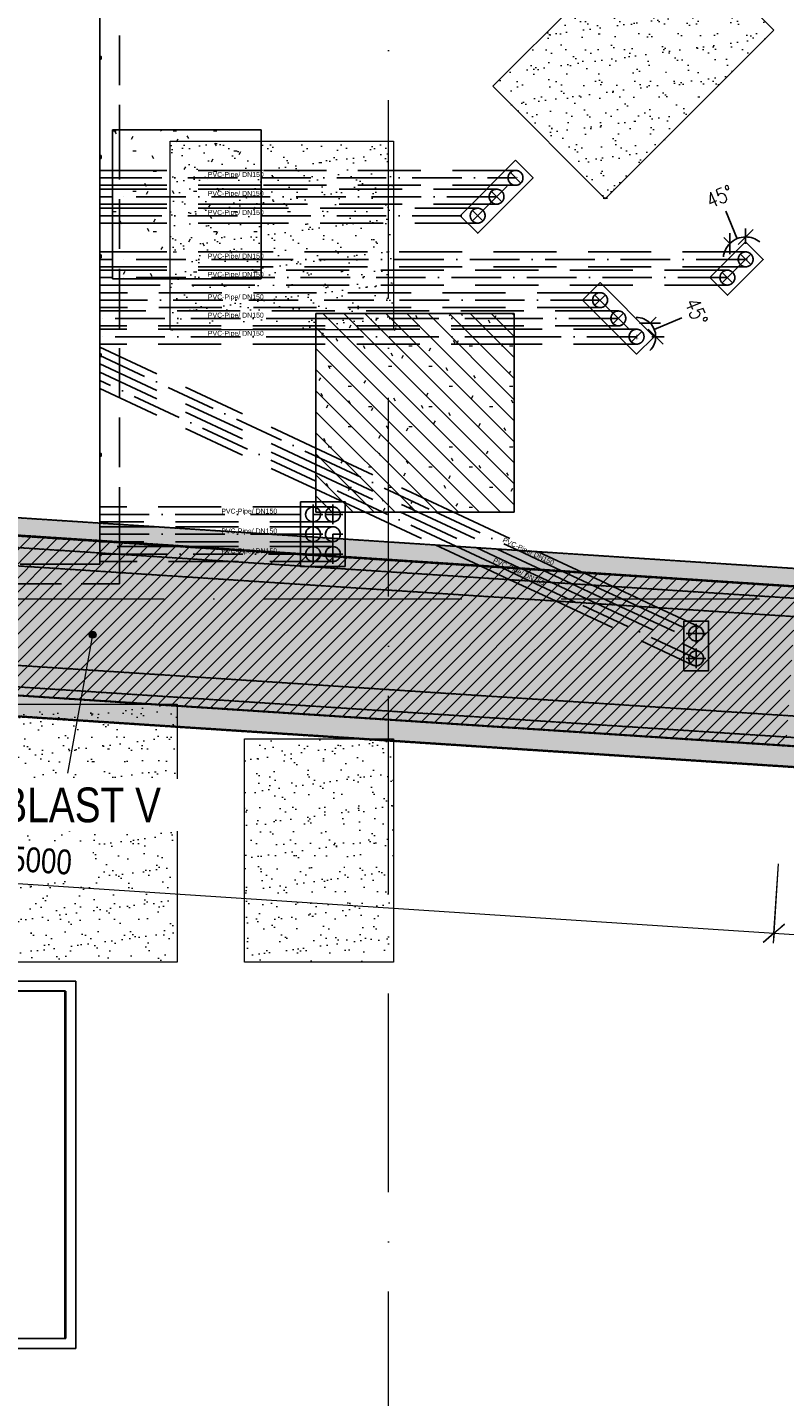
# Model space of a CAD drawing. Header units: millimetres. Extents: x -2694 to 330324, y -17289 to 76899.
# Tile 46 of 142: x 98132 to 105762, y 12714 to 26507. Entities that reach past the tile are written whole.
import ezdxf

# ---------------------------------------------------------------- set-up
doc = ezdxf.new("R2010")
doc.units = ezdxf.units.MM
for name, pattern in [('A_CARA_07', [7, 5, -2]), ('B_CARA_05', [4, 3, -1]), ('IMPORT-A_CARA_07', [700, 500, -200]), ('IMPORT-A_CARA_15', [760, 500, -130, 0, -130]), ('IMPORT-HIDDEN', [952.5, 635, -317.5]), ('Čerchovaná 20mm', [3000, 2000, -500, 0, -500])]:
    doc.linetypes.add(name, pattern=pattern)
for name, color, linetype, lineweight in [('02_0_25386_PODLAHA HALY A ZÁKLADY VESTAVKŮ 4_6_2025_dwg', 8, 'Continuous', 9), ('AM_1', 20, 'Continuous', 70), ('CA_KOTY', 3, 'Continuous', 9), ('CA_KOTY TG', 3, 'Continuous', 25), ('CA_KOTY-100', 3, 'Continuous', 9), ('CA_OSY', 5, 'IMPORT-A_CARA_15', 13), ('CA_PODLAHA CHRÁN_ POPIS', 12, 'IMPORT-A_CARA_15', 25), ('CA_PODLAHA CHRÁNIČKY', 12, 'IMPORT-A_CARA_07', 25), ('CA_PODLAHA OBRYS', 12, 'Continuous', 25), ('CA_PODLAHA-PLECH OBKLAD', 150, 'Continuous', 13), ('CA_PODLAHA25', 7, 'Continuous', 13), ('CA_POHHRA18', 9, 'Continuous', 9), ('CA_POHHRA25', 7, 'Continuous', 13), ('CA_REZY', 1, 'Continuous', 25), ('CA_TEXT25', 7, 'Continuous', 9), ('CA_ZAKLADY25', 7, 'Continuous', 13)]:
    doc.layers.add(name, color=color, linetype=linetype, lineweight=lineweight)
doc.styles.add('Arial', font='arial.ttf', dxfattribs={"height": 50})
doc.styles.add('Arial_2', font='arial.ttf', dxfattribs={"width": 0.8, "height": 250})
doc.styles.add('Arial_3', font='arial.ttf', dxfattribs={"width": 0.8, "height": 350})
doc.styles.add('RomanS', font='romans__.ttf', dxfattribs={"width": 0.8, "height": 150})
doc.dimstyles.new('HP_Přímá_-_2_5_mm_Ariel', dxfattribs={"dimscale": 304.8, "dimtxt": 255.06485, "dimasz": 0.656168, "dimexe": 0.328084, "dimexo": 0.0625, "dimgap": 0.164042, "dimtad": 1, "dimdec": 0, "dimzin": 0, "dimdsep": 46, "dimtxsty": 'Arial_2', "dimblk1": 'OBLIQUE', "dimblk2": 'OBLIQUE', "dimsah": 1, "dimcen": 0.09, "dimazin": 0, "dimtfac": 1, "dimtdec": 4, "dimtix": 1, "dimtmove": 0, "dimatfit": 3, "dimfxl": 2.296588, "dimfxlon": 1, "dimtvp": 1, "dimtfill": 1, "dimtolj": 1, "dimtzin": 0, "dimarcsym": 2})
pattern_1 = [(37.5, (0, 0), (-8.00016, 244.70662), [0, -193.04, 0, -215.9, -206.375]), (37.5, (0, 0), (-8.00016, 244.70662), [-408.94, 0, -206.375]), (7.5, (0, 0), (224.7616, 358.41255), [0, -104.14, 0, -173.99, -66.675]), (7.5, (0, 0), (224.7616, 358.41255), [-278.13, 0, -66.675]), (327.5, (-156.2, 0), (395.4962, 0.7186), [0, -63.5, 0, -228.6, -298.45]), (327.5, (-156.2, 0), (395.4962, 0.7186), [-292.1, 0, -298.45]), (317.5, (-156.2, 0), (381.7782, 111.4647), [0, -31.75, 0, -149.86, -171.45]), (317.5, (-156.2, 0), (381.7782, 111.4647), [-181.61, 0, -171.45])]
pattern_2 = [(0, (0, 0), (609.6, 152.4), [50.292, -406.908, 50.292, -406.908, -2438.4]), (0, (0, 0), (609.6, 152.4), [-914.4, 50.292, -864.108, 50.292, -406.908, -1066.8]), (0, (0, 0), (609.6, 152.4), [-2286, 50.292, -254.508, 50.292, -711.708]), (120, (228.6, 76.2), (-436.78227, 451.729086), [50.292, -406.908, 50.292, -406.908, -2438.4]), (120, (228.6, 76.2), (-436.78227, 451.729086), [-914.4, 50.292, -864.108, 50.292, -406.908, -1066.8]), (120, (228.6, 76.2), (-436.78227, 451.729086), [-2286, 50.292, -254.508, 50.292, -711.708]), (240, (304.8, 381), (-172.81773, -604.129086), [50.292, -406.908, 50.292, -406.908, -2438.4]), (240, (304.8, 381), (-172.81773, -604.129086), [-914.4, 50.292, -864.108, 50.292, -406.908, -1066.8]), (240, (304.8, 381), (-172.81773, -604.129086), [-2286, 50.292, -254.508, 50.292, -711.708])]

# ---------------------------------------------------------------- blocks, each defined once
blk = doc.blocks.new('Fundament_ pravoúhlý - 1500 x 1500 x 4400mm-V70-BOURÁNÍ STÁVAJÍCÍCH ZÁKLADOVÝCH PRVKŮ')
at = {"layer": 'CA_ZAKLADY25'}
h = blk.add_hatch(dxfattribs=at)
h.set_pattern_fill('FP_33', color=256, style=0, pattern_type=2)
h.set_pattern_definition([(0, (-99738.01, -24725.42), (812.8, 203.2), [33.528, -576.072, 33.528, -3827.272]), (0, (-99738.01, -24725.42), (812.8, 203.2), [-643.128, -576.072, 33.528, -1185.672, -2032]), (0, (-99738.01, -24725.42), (812.8, 203.2), [-2438.4, 33.528, -576.072, 33.528, -1388.872]), (0, (-99738.01, -24725.42), (812.8, 203.2), [-3081.528, -372.872, 33.528, -982.472]), (120, (-99433.21, -24623.82), (-582.37636, 602.30545), [33.528, -576.072, 33.528, -3827.272]), (120, (-99433.21, -24623.82), (-582.37636, 602.30545), [-643.128, -576.072, 33.528, -1185.672, -2032]), (120, (-99433.21, -24623.82), (-582.37636, 602.30545), [-2438.4, 33.528, -576.072, 33.528, -1388.872]), (120, (-99433.21, -24623.82), (-582.37636, 602.30545), [-3081.528, -372.872, 33.528, -982.472]), (240, (-99331.62, -24217.42), (-230.42364, -805.50545), [33.528, -576.072, 33.528, -3827.272]), (240, (-99331.62, -24217.42), (-230.42364, -805.50545), [-643.128, -576.072, 33.528, -1185.672, -2032]), (240, (-99331.62, -24217.42), (-230.42364, -805.50545), [-2438.4, 33.528, -576.072, 33.528, -1388.872]), (240, (-99331.62, -24217.42), (-230.42364, -805.50545), [-3081.528, -372.872, 33.528, -982.472])])
h.paths.add_polyline_path([(750, 750), (-750, 750), (-750, -750), (750, -750)])
at = {"layer": 'CA_ZAKLADY25', "color": 9, "linetype": 'B_CARA_05', "lineweight": 25}
for p, q in [((750, 750), (-750, 750)), ((-750, 750), (-750, -750)), ((-750, -750), (-750, 750)), ((-750, 750), (750, 750)), ((750, -750), (750, 750)), ((750, 750), (750, -750)), ((-750, -750), (750, -750)), ((750, -750), (-750, -750))]:
    blk.add_line(p, q, dxfattribs=at)
blk = doc.blocks.new('Fundament_ pravoúhlý - 2000 x 2000 x 4400mm-540200-BOURÁNÍ STÁVAJÍCÍCH ZÁKLADOVÝCH PRVKŮ')
at = {"layer": 'CA_ZAKLADY25'}
h = blk.add_hatch(dxfattribs=at)
h.set_pattern_fill('FP_34', color=256, style=0, pattern_type=2)
h.set_pattern_definition([(0, (-102038.01, -22625.42), (812.8, 203.2), [33.528, -576.072, 33.528, -3827.272]), (0, (-102038.01, -22625.42), (812.8, 203.2), [-643.128, -576.072, 33.528, -1185.672, -2032]), (0, (-102038.01, -22625.42), (812.8, 203.2), [-2438.4, 33.528, -576.072, 33.528, -1388.872]), (0, (-102038.01, -22625.42), (812.8, 203.2), [-3081.528, -372.872, 33.528, -982.472]), (120, (-101733.21, -22523.82), (-582.37636, 602.30545), [33.528, -576.072, 33.528, -3827.272]), (120, (-101733.21, -22523.82), (-582.37636, 602.30545), [-643.128, -576.072, 33.528, -1185.672, -2032]), (120, (-101733.21, -22523.82), (-582.37636, 602.30545), [-2438.4, 33.528, -576.072, 33.528, -1388.872]), (120, (-101733.21, -22523.82), (-582.37636, 602.30545), [-3081.528, -372.872, 33.528, -982.472]), (240, (-101631.62, -22117.42), (-230.42364, -805.50545), [33.528, -576.072, 33.528, -3827.272]), (240, (-101631.62, -22117.42), (-230.42364, -805.50545), [-643.128, -576.072, 33.528, -1185.672, -2032]), (240, (-101631.62, -22117.42), (-230.42364, -805.50545), [-2438.4, 33.528, -576.072, 33.528, -1388.872]), (240, (-101631.62, -22117.42), (-230.42364, -805.50545), [-3081.528, -372.872, 33.528, -982.472])])
h.paths.add_polyline_path([(-122, -1000), (1000, -1000), (1000, 1000), (-1000, 1000), (-1000, -1000)])
at = {"layer": 'CA_ZAKLADY25', "color": 9, "linetype": 'B_CARA_05', "lineweight": 25}
for p, q in [((1000, 1000), (-1000, 1000)), ((-1000, 1000), (-1000, -1000)), ((-1000, -1000), (-1000, 1000)), ((-1000, 1000), (1000, 1000)), ((1000, -1000), (1000, 1000)), ((1000, 1000), (1000, -1000)), ((-1000, -1000), (1000, -1000)), ((1000, -1000), (-1000, -1000))]:
    blk.add_line(p, q, dxfattribs=at)
blk = doc.blocks.new('11542 TAO základy_rvt-1-BOURÁNÍ STÁVAJÍCÍCH ZÁKLADOVÝCH PRVKŮ')
at = {"layer": 'CA_ZAKLADY25', "color": 9, "linetype": 'B_CARA_05', "lineweight": 25}
for name, p in [('Fundament_ pravoúhlý - 1500 x 1500 x 4400mm-V70-BOURÁNÍ STÁVAJÍCÍCH ZÁKLADOVÝCH PRVKŮ', (99738, 24725)), ('Fundament_ pravoúhlý - 2000 x 2000 x 4400mm-540200-BOURÁNÍ STÁVAJÍCÍCH ZÁKLADOVÝCH PRVKŮ', (102038, 22625))]:
    blk.add_blockref(name, p, dxfattribs=at)
blk = doc.blocks.new('02_0_25386_PODLAHA HALY A ZÁKLADY VESTAVKŮ 4_6_2025_dwg__Oblique-2769430-BOURÁNÍ STÁVAJÍCÍCH ZÁKLADOVÝCH PRVKŮ')
at = {"layer": 'CA_KOTY TG', "color": 1}
blk.add_line((-0.5, -0.5), (0.5, 0.5), dxfattribs=at)
blk = doc.blocks.new('02_0_25386_PODLAHA HALY A ZÁKLADY VESTAVKŮ 4_6_2025_dwg_A$C0b34a81f-2769432-BOURÁNÍ STÁVAJÍCÍCH ZÁKLADOVÝCH PRVKŮ')
at = {"layer": 'CA_PODLAHA-PLECH OBKLAD'}
h = blk.add_hatch(dxfattribs=at)
h.set_pattern_fill('FP_1', color=10, style=0, pattern_type=2)
h.set_pattern_definition(pattern_1)
h.paths.add_polyline_path([(103232, 26325), (104364, 25193), (106061, 26890), (104929, 28022)])
h = blk.add_hatch(dxfattribs=at)
h.set_pattern_fill('FP_1', color=10, style=0, pattern_type=2)
h.set_pattern_definition(pattern_1)
h.paths.add_polyline_path([(99979, 25773), (99979, 23873), (102229, 23873), (102229, 25773)])
h = blk.add_hatch(dxfattribs=at)
h.set_pattern_fill('FP_1', color=10, style=0, pattern_type=2)
h.set_pattern_definition(pattern_1)
h.paths.add_polyline_path([(100049, 17503), (100049, 20103), (97799, 20103), (97799, 17503)])
h = blk.add_hatch(dxfattribs=at)
h.set_pattern_fill('FP_1', color=10, style=0, pattern_type=2)
h.set_pattern_definition(pattern_1)
h.paths.add_polyline_path([(102229, 17503), (102229, 19753), (100729, 19753), (100729, 17503)])
at = {"layer": 'AM_1'}
for p, q in [((103459, 25403), (103459, 25408)), ((104365, 25193), (104365, 25206)), ((105778, 24582), (105778, 24587)), ((104679, 23803), (104684, 23803))]:
    blk.add_line(p, q, dxfattribs=at)
at = {"layer": 'CA_KOTY TG', "color": 1}
for p, q in [((105692, 24790), (105577, 25067)), ((105778, 24737), (105778, 24894)), ((105557, 24802), (105618, 24741)), ((104876, 24001), (104815, 23940)), ((104857, 23877), (105134, 23992)), ((104834, 23803), (104958, 23803))]:
    blk.add_line(p, q, dxfattribs=at)
for centre, radius, start, end in [((105778, 24582), 226, 135, 173.8328), ((105778, 24582), 226, 90, 135), ((105778, 24582), 226, 51.1672, 90), ((104679, 23803), 193, 45, 90.7756), ((104679, 23803), 193, 0, 45), ((104679, 23803), 193, 314.2244, 0)]:
    blk.add_arc(centre, radius, start, end, dxfattribs=at)
at = {"layer": 'CA_PODLAHA CHRÁN_ POPIS', "color": 1}
for p, q in [((99269, 25403), (99397, 25403)), ((99397, 25403), (100897, 25403)), ((100897, 25403), (103459, 25403)), ((103022, 24967), (103514, 25459)), ((103404, 25459), (103514, 25348)), ((103213, 25268), (103323, 25158)), ((99397, 25213), (99269, 25213)), ((100897, 25213), (99397, 25213)), ((103268, 25213), (100897, 25213)), ((99269, 25022), (99397, 25022)), ((99397, 25022), (100897, 25022)), ((100897, 25022), (103078, 25022)), ((103022, 25077), (103133, 24967)), ((99397, 24582), (99269, 24582)), ((100897, 24582), (99397, 24582)), ((105778, 24582), (100897, 24582)), ((105541, 24345), (105835, 24639)), ((105723, 24637), (105833, 24527)), ((105539, 24453), (105649, 24343)), ((99397, 24398), (99269, 24398)), ((100897, 24398), (99397, 24398)), ((105594, 24398), (100897, 24398)), ((104311, 24171), (99269, 24171)), ((104256, 24226), (104734, 23748)), ((104366, 24226), (104256, 24116)), ((104550, 24042), (104440, 23932)), ((101447, 23987), (99269, 23987)), ((103447, 23987), (101447, 23987)), ((104495, 23987), (103447, 23987)), ((101447, 23803), (99269, 23803)), ((103447, 23803), (101447, 23803)), ((104679, 23803), (103447, 23803)), ((104734, 23859), (104624, 23748)), ((99269, 23613), (101447, 22599)), ((101447, 22349), (99269, 23363)), ((101447, 22599), (102651, 22038)), ((102114, 22038), (101447, 22349)), ((101619, 22038), (101619, 22112)), ((101419, 22013), (101518, 22013)), ((102857, 21692), (102114, 22038)), ((102651, 22038), (103481, 21651)), ((99269, 21813), (100992, 21813)), ((101419, 21813), (101518, 21813)), ((101419, 21714), (101419, 21785)), ((101419, 21613), (101419, 21712)), ((101619, 21772), (101619, 21714)), ((101619, 21613), (101619, 21712)), ((103297, 21487), (102857, 21692)), ((99269, 21613), (99450, 21613)), ((99450, 21613), (101230, 21613)), ((101230, 21613), (101364, 21613)), ((101364, 21613), (101619, 21613)), ((101419, 21610), (101419, 21613)), ((101419, 21613), (101518, 21613)), ((101419, 21601), (101419, 21610)), ((101419, 21514), (101419, 21601)), ((101619, 21613), (101619, 21597)), ((101718, 21613), (101619, 21613)), ((101619, 21597), (101619, 21588)), ((101619, 21588), (101619, 21514)), ((103481, 21651), (103921, 21446)), ((103317, 21477), (103297, 21487)), ((103607, 21342), (103317, 21477)), ((103921, 21446), (103941, 21436)), ((103941, 21436), (104231, 21301)), ((104068, 21127), (103607, 21342)), ((104231, 21301), (104692, 21087)), ((105279, 20563), (104068, 21127)), ((104692, 21087), (105279, 20813))]:
    blk.add_line(p, q, dxfattribs=at)
at = {"layer": 'CA_PODLAHA CHRÁN_ POPIS', "color": 1, "flags": 128}
for points in [[(101419, 21914), (101419, 22013), (101419, 22112)], [(99269, 22013), (101619, 22013), (101619, 22038)], [(101718, 22013), (101619, 22013), (101619, 21914)], [(100992, 21813), (101619, 21813), (101619, 21912)], [(101419, 21785), (101419, 21813), (101419, 21912)], [(101718, 21813), (101619, 21813), (101619, 21772)], [(105279, 20714), (105279, 20813), (105279, 20912)], [(105180, 20813), (105279, 20813), (105378, 20813)], [(105180, 20563), (105279, 20563), (105378, 20563)], [(105279, 20464), (105279, 20563), (105279, 20662)]]:
    blk.add_lwpolyline(points, dxfattribs=at)
at = {"layer": 'CA_PODLAHA CHRÁN_ POPIS', "color": 1}
for centre in [(103459, 25403), (103268, 25213), (103078, 25022), (105778, 24582), (105594, 24398), (104311, 24171), (104495, 23987), (104679, 23803), (105279, 20813), (105279, 20563)]:
    blk.add_circle(centre, 75, dxfattribs=at)
for centre, start, end in [((101419, 22013), 67.8114, 0), ((101419, 22013), 19.4701, 67.8114), ((101619, 22013), 19.4701, 160.4414), ((101419, 22013), 0, 19.4701), ((101619, 22013), 160.4414, 0), ((101619, 22013), 0, 19.4701), ((101419, 21813), 0, 198.4936), ((101419, 21813), 334.3956, 0), ((101619, 21813), 0, 210.2648), ((101619, 21813), 322.1961, 0), ((101419, 21613), 138.4615, 166.1538), ((101419, 21813), 198.4936, 221.5385), ((101419, 21813), 221.5385, 249.2308), ((101419, 21613), 110.7692, 138.4615), ((101419, 21813), 249.2308, 276.9231), ((101419, 21613), 83.0769, 110.7692), ((101419, 21813), 276.9231, 304.6154), ((101419, 21613), 55.3846, 83.0769), ((101419, 21813), 304.6154, 332.3077), ((101419, 21613), 27.6923, 55.3846), ((101419, 21813), 332.3077, 334.3956), ((101619, 21613), 138.4615, 166.1538), ((101619, 21813), 210.2648, 221.5385), ((101619, 21813), 221.5385, 249.2308), ((101619, 21613), 110.7692, 138.4615), ((101619, 21813), 249.2308, 276.9231), ((101619, 21613), 83.0769, 110.7692), ((101619, 21813), 276.9231, 304.6154), ((101619, 21613), 55.3846, 83.0769), ((101619, 21813), 304.6154, 322.1961), ((101619, 21613), 27.6923, 55.3846), ((101419, 21613), 166.1538, 179.0954), ((101419, 21613), 179.0954, 185.8527), ((101419, 21613), 185.8527, 346.5264), ((101419, 21613), 0, 27.6923), ((101419, 21613), 346.5264, 353.3492), ((101419, 21613), 353.3492, 0), ((101619, 21613), 166.1538, 189.1973), ((101619, 21613), 189.1973, 193.8462), ((101619, 21613), 193.8462, 196.2698), ((101619, 21613), 196.2698, 221.5385), ((101619, 21613), 221.5385, 249.2308), ((101619, 21613), 249.2308, 276.9231), ((101619, 21613), 276.9231, 304.6154), ((101619, 21613), 304.6154, 332.3077), ((101619, 21613), 0, 27.6923), ((101619, 21613), 332.3077, 336.3232), ((101619, 21613), 336.3232, 343.1103), ((101619, 21613), 343.1103, 0)]:
    blk.add_arc(centre, 75, start, end, dxfattribs=at)
at = {"layer": 'CA_PODLAHA CHRÁNIČKY', "color": 1, "linetype": 'IMPORT-HIDDEN'}
for p, q in [((99397, 25478), (99269, 25478)), ((100897, 25478), (99397, 25478)), ((103459, 25478), (100897, 25478)), ((99397, 25328), (99269, 25328)), ((99397, 25288), (99269, 25288)), ((100897, 25328), (99397, 25328)), ((100897, 25288), (99397, 25288)), ((103459, 25328), (100897, 25328)), ((103268, 25288), (100897, 25288)), ((99397, 25138), (99269, 25138)), ((100897, 25138), (99397, 25138)), ((103268, 25138), (100897, 25138)), ((99397, 25097), (99269, 25097)), ((100897, 25097), (99397, 25097)), ((103078, 25097), (100897, 25097)), ((99397, 24947), (99269, 24947)), ((100897, 24947), (99397, 24947)), ((103078, 24947), (100897, 24947)), ((99397, 24657), (99269, 24657)), ((100897, 24657), (99397, 24657)), ((105778, 24657), (100897, 24657)), ((99397, 24507), (99269, 24507)), ((99397, 24473), (99269, 24473)), ((100897, 24507), (99397, 24507)), ((100897, 24473), (99397, 24473)), ((105778, 24507), (100897, 24507)), ((105594, 24473), (100897, 24473)), ((105594, 24323), (99269, 24323)), ((104311, 24246), (99269, 24246)), ((104311, 24096), (99269, 24096)), ((104495, 24062), (99269, 24062)), ((101447, 23912), (99269, 23912)), ((101447, 23878), (99269, 23878)), ((103447, 23912), (101447, 23912)), ((103447, 23878), (101447, 23878)), ((104495, 23912), (103447, 23912)), ((104679, 23878), (103447, 23878)), ((101447, 23728), (99269, 23728)), ((103447, 23728), (101447, 23728)), ((104679, 23728), (103447, 23728)), ((99269, 23696), (101447, 22681)), ((99269, 23530), (101447, 22516)), ((99269, 23446), (101447, 22431)), ((99269, 23280), (101447, 22266)), ((101447, 22681), (102828, 22038)), ((101447, 22516), (102473, 22038)), ((101447, 22431), (102292, 22038)), ((101447, 22266), (101936, 22038)), ((101447, 22088), (99269, 22088)), ((101619, 22088), (101447, 22088)), ((101619, 21938), (99269, 21938)), ((101936, 22038), (102650, 21705)), ((102292, 22038), (103064, 21678)), ((102473, 22038), (103274, 21664)), ((102828, 22038), (103687, 21637)), ((99843, 21888), (99269, 21888)), ((101619, 21888), (99843, 21888)), ((99314, 21738), (99269, 21738)), ((100081, 21688), (99269, 21688)), ((99455, 21738), (99314, 21738)), ((101619, 21738), (99455, 21738)), ((100219, 21688), (100081, 21688)), ((101619, 21688), (100219, 21688)), ((102650, 21705), (103090, 21500)), ((103064, 21678), (103503, 21473)), ((103274, 21664), (103714, 21459)), ((100599, 21538), (99269, 21538)), ((101619, 21538), (100599, 21538)), ((103687, 21637), (104128, 21432)), ((103090, 21500), (103111, 21491)), ((103111, 21491), (103401, 21355)), ((103503, 21473), (103524, 21464)), ((103524, 21464), (103814, 21329)), ((103714, 21459), (103735, 21450)), ((103735, 21450), (104025, 21315)), ((104128, 21432), (104148, 21423)), ((104148, 21423), (104438, 21288)), ((103401, 21355), (103861, 21141)), ((103814, 21329), (104274, 21114)), ((104025, 21315), (104485, 21100)), ((104438, 21288), (104898, 21073)), ((103861, 21141), (105247, 20495)), ((104274, 21114), (105311, 20631)), ((104485, 21100), (105248, 20745)), ((104898, 21073), (105310, 20881))]:
    blk.add_line(p, q, dxfattribs=at)
at = {"layer": 'CA_PODLAHA OBRYS', "color": 1, "linetype": 'IMPORT-A_CARA_07'}
for p, q in [((99469, 31038), (99469, 25888)), ((99469, 25888), (99469, 24388)), ((99469, 24388), (99469, 21913)), ((99469, 21913), (99469, 21737)), ((99469, 21737), (99469, 21728)), ((99469, 21728), (99469, 21612)), ((99469, 21612), (99469, 21428))]:
    blk.add_line(p, q, dxfattribs=at)
at = {"layer": 'CA_PODLAHA OBRYS', "color": 1}
for p, q in [((101744, 21764), (101744, 22038)), ((99269, 21750), (99269, 21926)), ((99269, 21926), (99269, 21750)), ((101294, 21794), (101294, 21618)), ((99269, 21750), (99269, 21741)), ((99269, 21741), (99269, 21750)), ((99269, 21741), (99269, 21625)), ((99269, 21625), (99269, 21741)), ((101744, 21588), (101744, 21764)), ((99284, 21627), (99269, 21627)), ((99269, 21625), (99269, 21513)), ((99269, 21513), (99269, 21625)), ((99269, 21619), (99271, 21619)), ((99271, 21607), (99269, 21607)), ((99269, 21599), (99284, 21599)), ((99271, 21625), (99282, 21625)), ((99271, 21619), (99271, 21625)), ((99271, 21601), (99271, 21607)), ((99282, 21601), (99271, 21601)), ((99282, 21624), (99282, 21601)), ((99284, 21624), (99284, 21627)), ((99284, 21599), (99284, 21624)), ((101294, 21618), (101294, 21609)), ((101294, 21609), (101294, 21493)), ((101744, 21580), (101744, 21588)), ((101744, 21488), (101744, 21580)), ((99269, 21513), (98469, 21513)), ((98469, 21513), (99269, 21513)), ((101294, 21493), (101294, 21488)), ((101294, 21488), (101366, 21488)), ((101366, 21488), (101744, 21488)), ((105154, 20938), (105154, 20438))]:
    blk.add_line(p, q, dxfattribs=at)
at = {"layer": 'CA_PODLAHA OBRYS', "color": 1, "flags": 128}
for points in [[(99269, 21926), (99269, 31492), (98469, 31492), (98469, 27463), (87424, 27463), (87424, 31438)], [(87424, 31438), (87424, 27463), (98469, 27463), (98469, 31492), (99269, 31492), (99269, 21926)], [(99269, 26599), (99284, 26599), (99284, 26627), (99269, 26627)], [(99269, 26619), (99271, 26619), (99271, 26625), (99282, 26625), (99282, 26601), (99271, 26601), (99271, 26607), (99269, 26607)], [(99269, 25599), (99284, 25599), (99284, 25627), (99269, 25627)], [(99269, 25619), (99271, 25619), (99271, 25625), (99282, 25625), (99282, 25601), (99271, 25601), (99271, 25607), (99269, 25607)], [(99269, 24599), (99284, 24599), (99284, 24627), (99269, 24627)], [(99269, 24619), (99271, 24619), (99271, 24625), (99282, 24625), (99282, 24601), (99271, 24601), (99271, 24607), (99269, 24607)], [(99269, 23602), (99284, 23602), (99284, 23630), (99269, 23630)], [(99269, 23622), (99271, 23622), (99271, 23628), (99282, 23628), (99282, 23604), (99271, 23604), (99271, 23610), (99269, 23610)], [(99269, 22599), (99284, 22599), (99284, 22627), (99269, 22627)], [(99269, 22619), (99271, 22619), (99271, 22625), (99282, 22625), (99282, 22601), (99271, 22601), (99271, 22607), (99269, 22607)], [(101447, 22138), (101294, 22138), (101294, 21794)], [(101744, 22038), (101744, 22138), (101447, 22138)], [(105154, 20438), (105404, 20438), (105404, 20938), (105154, 20938)]]:
    blk.add_lwpolyline(points, dxfattribs=at)
for points in [[(103459, 25580), (103636, 25403), (103078, 24845), (102901, 25022)], [(105778, 24758), (105955, 24581), (105594, 24221), (105417, 24398)], [(104856, 23803), (104679, 23627), (104134, 24171), (104311, 24348)], [(95418, 17213), (98918, 17213), (98918, 13713), (95418, 13713)]]:
    blk.add_lwpolyline(points, close=True, dxfattribs=at)
at = {"layer": 'CA_PODLAHA OBRYS', "color": 1, "linetype": 'IMPORT-A_CARA_07', "flags": 128}
blk.add_lwpolyline([(99469, 21428), (99469, 21313), (98269, 21313), (98269, 21506)], dxfattribs=at)
at = {"layer": 'CA_PODLAHA OBRYS', "color": 1}
for centre in [(103459, 25403), (103268, 25213), (103078, 25022), (105778, 24582), (105594, 24398), (104311, 24171), (104495, 23987), (104679, 23803), (105279, 20813)]:
    blk.add_circle(centre, 75, dxfattribs=at)
for centre, start, end in [((101419, 22013), 67.8114, 0), ((101419, 22013), 19.4701, 67.8114), ((101619, 22013), 19.4701, 160.4414), ((101419, 22013), 0, 19.4701), ((101619, 22013), 160.4414, 0), ((101619, 22013), 0, 19.4701), ((101419, 21813), 0, 198.4936), ((101419, 21813), 334.3956, 0), ((101619, 21813), 0, 210.2648), ((101619, 21813), 322.1961, 0), ((101419, 21613), 0, 179.0954), ((101419, 21813), 198.4936, 334.3956), ((101619, 21613), 83.0769, 189.1973), ((101619, 21813), 210.2648, 322.1961), ((101619, 21613), 55.3846, 83.0769), ((101619, 21613), 0, 55.3846), ((101419, 21613), 179.0954, 185.8527), ((101419, 21613), 185.8527, 193.8462), ((101419, 21613), 193.8462, 221.5385), ((101419, 21613), 221.5385, 249.2308), ((101419, 21613), 249.2308, 276.9231), ((101419, 21613), 276.9231, 304.6154), ((101419, 21613), 304.6154, 332.3077), ((101419, 21613), 332.3077, 346.5264), ((101419, 21613), 346.5264, 353.3492), ((101419, 21613), 353.3492, 0), ((101619, 21613), 189.1973, 193.8462), ((101619, 21613), 193.8462, 196.2698), ((101619, 21613), 196.2698, 221.5385), ((101619, 21613), 221.5385, 249.2308), ((101619, 21613), 249.2308, 276.9231), ((101619, 21613), 276.9231, 304.6154), ((101619, 21613), 304.6154, 332.3077), ((101619, 21613), 332.3077, 336.3232), ((101619, 21613), 336.3232, 343.1103), ((101619, 21613), 343.1103, 0), ((105279, 20563), 0, 221.5385), ((105279, 20563), 221.5385, 0)]:
    blk.add_arc(centre, 75, start, end, dxfattribs=at)
at = {"layer": 'CA_PODLAHA-PLECH OBKLAD', "color": 10}
for p, q in [((99979, 23873), (99979, 24388)), ((101447, 23873), (99979, 23873)), ((97799, 20103), (99732, 20103)), ((99732, 20103), (99796, 20103)), ((99796, 20103), (100049, 20103)), ((100049, 20103), (100049, 20087)), ((100049, 20087), (100049, 20083)), ((100049, 20083), (100049, 19877)), ((100049, 19877), (100049, 19871)), ((100729, 19753), (101844, 19753)), ((101844, 19753), (101947, 19753)), ((101947, 19753), (102229, 19753)), ((102229, 19753), (102229, 19735)), ((102229, 19735), (102229, 19728))]:
    blk.add_line(p, q, dxfattribs=at)
at = {"layer": 'CA_PODLAHA-PLECH OBKLAD', "color": 10, "flags": 128}
blk.add_lwpolyline([(104929, 28022), (106061, 26890), (104364, 25193), (103232, 26325)], close=True, dxfattribs=at)
for points in [[(99979, 24388), (99979, 25773), (100897, 25773)], [(100897, 25773), (102229, 25773), (102229, 24038)], [(102229, 24038), (102229, 23873), (101447, 23873)], [(100049, 19871), (100049, 17503), (97799, 17503), (97799, 20017)], [(102229, 19728), (102229, 17503), (100729, 17503), (100729, 19753)]]:
    blk.add_lwpolyline(points, dxfattribs=at)
at = {"xscale": 150, "yscale": 150, "zscale": 150}
for p, rotation in [((105618, 24741), 44.9999999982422), ((105778, 24807), 180), ((104815, 23940), 314.9999999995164), ((104872, 23803), 90.00000000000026)]:
    blk.add_blockref('02_0_25386_PODLAHA HALY A ZÁKLADY VESTAVKŮ 4_6_2025_dwg__Oblique-2769430-BOURÁNÍ STÁVAJÍCÍCH ZÁKLADOVÝCH PRVKŮ', p, dxfattribs=dict(at, rotation=rotation))
at = {"layer": 'CA_KOTY TG', "char_height": 150, "width": 338.28, "attachment_point": 2, "line_spacing_factor": 0.983083, "style": 'RomanS'}
for insert, rotation in [((105487, 25284), 22.5), ((105351, 24082), 292.5)]:
    blk.add_mtext('45°', dxfattribs=dict(at, insert=insert, rotation=rotation))
at = {"layer": 'CA_PODLAHA CHRÁN_ POPIS', "char_height": 50, "width": 672.14, "attachment_point": 2, "line_spacing_factor": 0.941778, "style": 'Arial'}
for insert in [(100641, 25462), (100640, 25271), (100641, 25080), (100641, 24640), (100641, 24456), (100641, 24229), (100641, 24045), (100641, 23862), (100776, 22071), (100776, 21871), (100776, 21671)]:
    blk.add_mtext('PVC-Pipe/ DN150', dxfattribs=dict(at, insert=insert))
at = {"layer": 'CA_PODLAHA CHRÁN_ POPIS', "char_height": 50, "width": 672.14, "attachment_point": 2, "rotation": 335, "line_spacing_factor": 0.941778, "style": 'Arial'}
for insert in [(103600, 21664), (103504, 21459)]:
    blk.add_mtext('PVC-Pipe/ DN150', dxfattribs=dict(at, insert=insert))
blk = doc.blocks.new('02_0_25386_PODLAHA HALY A ZÁKLADY VESTAVKŮ 4_6_2025_dwg-2745952-BOURÁNÍ STÁVAJÍCÍCH ZÁKLADOVÝCH PRVKŮ')
blk.add_blockref('02_0_25386_PODLAHA HALY A ZÁKLADY VESTAVKŮ 4_6_2025_dwg_A$C0b34a81f-2769432-BOURÁNÍ STÁVAJÍCÍCH ZÁKLADOVÝCH PRVKŮ', (2306174, -1797959))
blk = doc.blocks.new('DIMBLOCK4-BOURÁNÍ STÁVAJÍCÍCH ZÁKLADOVÝCH PRVKŮ')
at = {"layer": 'CA_KOTY-100'}
for p, q in [((105653, 17382), (105699, 18081)), ((114095, 16831), (114141, 17530)), ((105653, 17382), (105547, 17289)), ((105653, 17382), (105647, 17282)), ((105653, 17382), (105760, 17475)), ((105653, 17382), (114095, 16831)), ((114095, 16831), (113989, 16738)), ((114095, 16831), (114089, 16731)), ((114095, 16831), (114202, 16924))]:
    blk.add_line(p, q, dxfattribs=at)
at = {"layer": 'CA_KOTY-100', "color": 0, "insert": (109593, 17500), "char_height": 250, "width": 734.59, "attachment_point": 1, "rotation": 356.2672, "line_spacing_factor": 0.941778, "style": 'Arial_2', "bg_fill": 3, "box_fill_scale": 1.25, "bg_fill_color": 256, "bg_fill_true_color": 13158600, "bg_fill_transparency": 0}
blk.add_mtext('8460', dxfattribs=at)
blk = doc.blocks.new('_Oblique')
at = {"color": 0, "linetype": 'ByBlock', "lineweight": -2}
blk.add_line((-0.5, -0.5), (0.5, 0.5), dxfattribs=at)
blk = doc.blocks.new('DIMBLOCK8-BOURÁNÍ STÁVAJÍCÍCH ZÁKLADOVÝCH PRVKŮ')
at = {"layer": 'CA_KOTY-100'}
for p, q in [((90687, 18362), (90732, 19061)), ((90687, 18362), (90580, 18269)), ((90687, 18362), (90680, 18262)), ((90687, 18362), (90793, 18455)), ((90687, 18362), (105655, 17383)), ((105655, 17383), (105700, 18082)), ((105655, 17383), (105548, 17290)), ((105655, 17383), (105648, 17283)), ((105655, 17383), (105761, 17476))]:
    blk.add_line(p, q, dxfattribs=at)
at = {"layer": 'CA_KOTY-100', "color": 0, "insert": (97813, 18271), "char_height": 250, "width": 918.23, "attachment_point": 1, "rotation": 356.258, "line_spacing_factor": 0.941778, "style": 'Arial_2', "bg_fill": 3, "box_fill_scale": 1.25, "bg_fill_color": 256, "bg_fill_true_color": 13158600, "bg_fill_transparency": 0}
blk.add_mtext('15000', dxfattribs=at)

msp = doc.modelspace()

# ---------------------------------------------------------------- hatches: boundary and pattern name
at = {"layer": 'CA_POHHRA18'}
h = msp.add_hatch(dxfattribs=at)
h.set_pattern_fill('FP_191', color=90, style=0, pattern_type=2)
h.set_pattern_definition([(135, (0, 0), (-106.06602, -106.06602), [])])
h.paths.add_polyline_path([(103038, 21625.4), (103038, 23625.4), (101038, 23625.4), (101038, 21625.4), (101916.2, 21625.4)])
h = msp.add_hatch(dxfattribs=at)
h.set_pattern_fill('FP_194', color=90, style=0, pattern_type=2)
h.set_pattern_definition([(45, (0, 0), (-70.71068, 70.71068), [])])
h.paths.add_polyline_path([(105778.4, 19276.3), (105882.8, 20872.9), (90914.6, 21849.4), (90810.2, 20252.8), (105422.3, 19299.5)])
at = {"layer": 'CA_POHHRA25', "linetype": 'B_CARA_05'}
h = msp.add_hatch(dxfattribs=at)
h.set_pattern_fill('FP_6', color=256, style=0, pattern_type=2)
h.set_pattern_definition(pattern_2)
h.paths.add_polyline_path([(112655.7, 20312.7), (114133, 20516.9), (71848.8, 23275.6), (71825.7, 22976.5), (111554.5, 20384.5)])
h = msp.add_hatch(dxfattribs=at)
h.set_pattern_fill('FP_3', color=256, style=0, pattern_type=2)
h.set_pattern_definition(pattern_2)
h.paths.add_polyline_path([(114243.5, 20024.6), (114232.6, 20325.9), (73446.1, 22986.9), (73789.3, 22663.9), (111554.5, 20200)])
h = msp.add_hatch(dxfattribs=at)
h.set_pattern_fill('FP_2', color=256, style=0, pattern_type=2)
h.set_pattern_definition(pattern_2)
h.paths.add_polyline_path([(114290.7, 18718.7), (114279.8, 19020.1), (73398.7, 21687.3), (73744.3, 21364.1), (111554.5, 18897.3)])
h = msp.add_hatch(dxfattribs=at)
h.set_pattern_fill('FP_6', color=256, style=0, pattern_type=2)
h.set_pattern_definition(pattern_2)
h.paths.add_polyline_path([(114205.5, 18507.9), (114194.6, 18809.3), (71718.8, 21580.5), (71695.8, 21281.4), (111554.5, 18680.9)])
at = {"layer": 'CA_TEXT25'}
h = msp.add_hatch(color=256, dxfattribs=at)
edge = h.paths.add_edge_path()
edge.add_arc((98788.7, 20389), 35, 0, 360)
at = {"layer": 'CA_ZAKLADY25', "linetype": 'B_CARA_05'}
h = msp.add_hatch(dxfattribs=at)
h.set_pattern_fill('FP_6', color=256, style=0, pattern_type=2)
h.set_pattern_definition(pattern_2)
h.paths.add_polyline_path([(114295.2, 18711.8), (164290.8, 25624.3), (256533.4, 28017.2), (300316.5, 24830.7), (300433, 26438.8), (256575.5, 29630.7), (164143.8, 27232.5), (114232, 20331.6), (73888.4, 22973.1), (68679.3, 27876.5), (374.8, 32323.6), (270.9, 30726.9), (68008.8, 26316.6), (73272.1, 21394.9), (111554.5, 18891.1)])
h = msp.add_hatch(dxfattribs=at)
h.set_pattern_fill('FP_6', color=256, style=0, pattern_type=2)
h.set_pattern_definition(pattern_2)
h.paths.add_polyline_path([(114295.2, 18711.8), (164290.8, 25624.3), (256533.4, 28017.2), (300316.5, 24830.7), (300433, 26438.8), (256575.5, 29630.7), (164143.8, 27232.5), (114232, 20331.6), (73888.4, 22973.1), (68679.3, 27876.5), (374.8, 32323.6), (270.9, 30726.9), (68008.8, 26316.6), (73272.1, 21394.9), (111554.5, 18891.1)])
h = msp.add_hatch(dxfattribs=at)
h.set_pattern_fill('FP_6', color=256, style=0, pattern_type=2)
h.set_pattern_definition(pattern_2)
h.paths.add_polyline_path([(114205.2, 18514.7), (164274.5, 25437.3), (256538.1, 27831.1), (300315, 24639.3), (300460.1, 26633.1), (256584.9, 29826.2), (164111.1, 27427), (114133, 20516.9), (71848.8, 23275.6), (259.8, 29642.3), (82.6, 27650.1), (71406.6, 21306.9), (111554.5, 18687.6)])
h = msp.add_hatch(dxfattribs=at)
h.set_pattern_fill('FP_6', color=256, style=0, pattern_type=2)
h.set_pattern_definition(pattern_2)
h.paths.add_polyline_path([(114205.2, 18514.7), (164274.5, 25437.3), (256538.1, 27831.1), (300315, 24639.3), (300460.1, 26633.1), (256584.9, 29826.2), (164111.1, 27427), (114133, 20516.9), (71848.8, 23275.6), (259.8, 29642.3), (82.6, 27650.1), (71406.6, 21306.9), (111554.5, 18687.6)])

# ---------------------------------------------------------------- linework, layer by layer
at = {"layer": 'CA_OSY', "linetype": 'Čerchovaná 20mm', "lineweight": 9}
for p, q in [((101770, -226.2), (101770, 75699.1)), ((-1493.6, 20749.9), (299971.9, 20749.9))]:
    msp.add_line(p, q, dxfattribs=at)
at = {"layer": 'CA_PODLAHA25', "color": 240, "linetype": 'A_CARA_07', "lineweight": 9}
for p, q in [((94920, 16899.9), (98620, 16899.9)), ((98620, 16899.9), (94920, 16899.9)), ((98620, 16899.9), (98620, 13199.9)), ((98620, 13199.9), (98620, 16899.9)), ((98620, 13199.9), (94920, 13199.9)), ((94920, 13199.9), (98620, 13199.9))]:
    msp.add_line(p, q, dxfattribs=at)
at = {"layer": 'CA_POHHRA25', "linetype": 'A_CARA_07', "lineweight": 9}
for p, q in [((101038, 23625.4), (101038, 21625.4)), ((103038, 23625.4), (101038, 23625.4)), ((103038, 21625.4), (103038, 23625.4)), ((105882.8, 20872.9), (90914.6, 21849.4)), ((101038, 21625.4), (103038, 21625.4)), ((90810.2, 20252.8), (105778.4, 19276.3))]:
    msp.add_line(p, q, dxfattribs=at)
at = {"layer": 'CA_POHHRA25', "linetype": 'B_CARA_05', "lineweight": 9}
for p, q in [((71848.8, 23275.6), (115621.2, 20419.8)), ((115621.2, 20419.8), (71848.8, 23275.6)), ((71825.7, 22976.5), (112655.7, 20312.7)), ((112655.7, 20312.7), (71825.7, 22976.5)), ((114232.6, 20325.9), (73916.4, 22956.3)), ((73916.4, 22956.3), (114232.6, 20325.9)), ((114243.5, 20024.6), (73789.3, 22663.9)), ((73789.3, 22663.9), (114243.5, 20024.6)), ((73398.7, 21687.3), (114279.8, 19020.1)), ((114279.8, 19020.1), (73398.7, 21687.3)), ((114194.6, 18809.3), (71718.8, 21580.5)), ((71718.8, 21580.5), (114194.6, 18809.3)), ((73272.1, 21394.9), (114290.7, 18718.7)), ((114290.7, 18718.7), (73272.1, 21394.9)), ((114205.5, 18507.9), (71695.8, 21281.4)), ((71695.8, 21281.4), (114205.5, 18507.9))]:
    msp.add_line(p, q, dxfattribs=at)
at = {"layer": 'CA_POHHRA25', "color": 240, "linetype": 'A_CARA_07', "lineweight": 9}
for p, q in [((98020, 16799.9), (98520, 16799.9)), ((98520, 13299.9), (98520, 16799.9)), ((98520, 13299.9), (98020, 13299.9))]:
    msp.add_line(p, q, dxfattribs=at)
at = {"layer": 'CA_REZY', "color": 240, "linetype": 'A_CARA_07', "lineweight": 9}
for p, q in [((98520, 16799.9), (95020, 16799.9)), ((98520, 13299.9), (98520, 16799.9)), ((95020, 13299.9), (98520, 13299.9))]:
    msp.add_line(p, q, dxfattribs=at)
at = {"layer": 'CA_TEXT25', "color": 50}
msp.add_line((98788.7, 20389), (98536.5, 18992.9), dxfattribs=at)
msp.add_circle((98788.7, 20389), 35, dxfattribs=at)
at = {"layer": 'CA_ZAKLADY25', "linetype": 'B_CARA_05', "lineweight": 9}
for p, q in [((71848.8, 23275.6), (114133, 20516.9)), ((114133, 20516.9), (71848.8, 23275.6)), ((71848.8, 23275.6), (114133, 20516.9)), ((114133, 20516.9), (71848.8, 23275.6)), ((73888.4, 22973.1), (114232, 20331.6)), ((114232, 20331.6), (73888.4, 22973.1)), ((73888.4, 22973.1), (114232, 20331.6)), ((114232, 20331.6), (73888.4, 22973.1)), ((114295.2, 18711.8), (73272.1, 21394.9)), ((73272.1, 21394.9), (114295.2, 18711.8)), ((114295.2, 18711.8), (73272.1, 21394.9)), ((73272.1, 21394.9), (114295.2, 18711.8)), ((114205.2, 18514.7), (71406.6, 21306.9)), ((71406.6, 21306.9), (114205.2, 18514.7)), ((114205.2, 18514.7), (71406.6, 21306.9)), ((71406.6, 21306.9), (114205.2, 18514.7))]:
    msp.add_line(p, q, dxfattribs=at)
at = {"layer": 'CA_ZAKLADY25', "color": 240, "linetype": 'A_CARA_07', "lineweight": 9}
for p, q in [((95020, 16799.9), (98520, 16799.9)), ((98520, 16799.9), (98020, 16799.9)), ((98520, 16799.9), (98520, 13299.9)), ((98520, 13299.9), (98520, 16799.9)), ((98520, 13299.9), (95020, 13299.9)), ((98020, 13299.9), (98520, 13299.9))]:
    msp.add_line(p, q, dxfattribs=at)

# ---------------------------------------------------------------- block references
at = {"lineweight": 5}
msp.add_blockref('11542 TAO základy_rvt-1-BOURÁNÍ STÁVAJÍCÍCH ZÁKLADOVÝCH PRVKŮ', (0, 0), dxfattribs=at)
at = {"layer": '02_0_25386_PODLAHA HALY A ZÁKLADY VESTAVKŮ 4_6_2025_dwg', "color": 240, "linetype": 'IMPORT-A_CARA_07'}
msp.add_blockref('02_0_25386_PODLAHA HALY A ZÁKLADY VESTAVKŮ 4_6_2025_dwg-2745952-BOURÁNÍ STÁVAJÍCÍCH ZÁKLADOVÝCH PRVKŮ', (-2306582.6, 1797547.1), dxfattribs=at)

# ---------------------------------------------------------------- next in the draw order: texts
at = {"layer": 'CA_TEXT25', "insert": (97565.3, 18849.7), "char_height": 350, "width": 2347.341, "attachment_point": 1, "style": 'Arial_3', "bg_fill": 3, "box_fill_scale": 1.25, "bg_fill_color": 256, "bg_fill_true_color": 13158600, "bg_fill_transparency": 0}
msp.add_mtext('OBLAST V', dxfattribs=at)

# ---------------------------------------------------------------- next in the draw order: dimensions: what is measured, and where the dimension line sits
at = {"layer": 'CA_KOTY'}
dim = msp.add_linear_dim(base=(114095.4, 16831.2), p1=(105698.9, 18080.5), p2=(114141, 17529.7), angle=356.26718, dimstyle='HP_Přímá_-_2_5_mm_Ariel', override={"dimpost": '<>', "dimfxl": 8460}, dxfattribs=at)
dim.commit()
dim.dimension.update_dxf_attribs({"geometry": 'DIMBLOCK4-BOURÁNÍ STÁVAJÍCÍCH ZÁKLADOVÝCH PRVKŮ', "text_midpoint": (109886, 17283.9)})

# ---------------------------------------------------------------- next in the draw order: dimensions: what is measured, and where the dimension line sits
dim = msp.add_linear_dim(base=(105654.5, 17383.1), p1=(90732.2, 19060.6), p2=(105700.2, 18081.6), angle=356.25798, dimstyle='HP_Přímá_-_2_5_mm_Ariel', override={"dimpost": '<>', "dimfxl": 15000}, dxfattribs=at)
dim.commit()
dim.dimension.update_dxf_attribs({"geometry": 'DIMBLOCK8-BOURÁNÍ STÁVAJÍCÍCH ZÁKLADOVÝCH PRVKŮ', "text_midpoint": (98182.1, 18049.8)})

doc.saveas('drawing.dxf')
